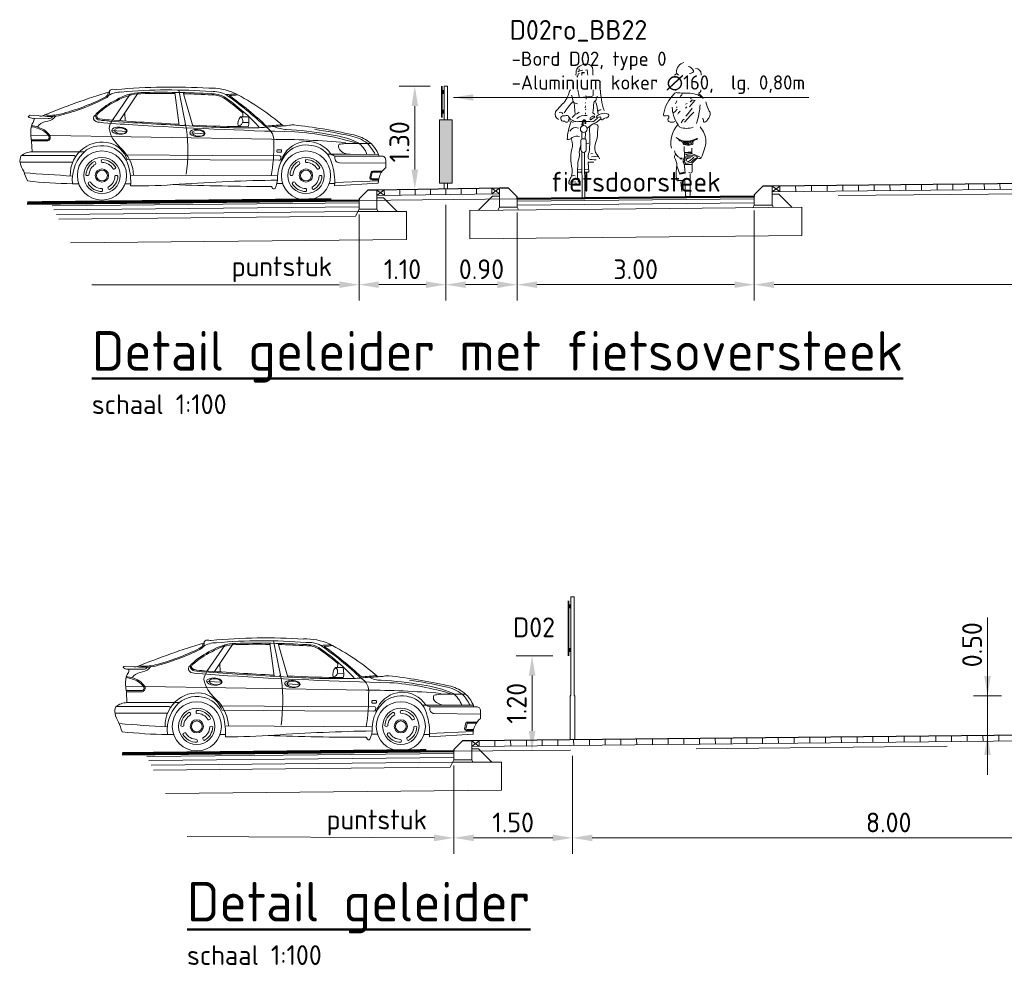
# Model space of a CAD drawing. Header units: metres. Extents: x -699 to 2316, y -1199 to 781.
# Tile 39 of 256: x 408 to 421, y -503 to -491. Entities that reach past the tile are written whole.
import ezdxf
from ezdxf.enums import TextEntityAlignment as Align

# ---------------------------------------------------------------- set-up
doc = ezdxf.new("R2010")
doc.units = ezdxf.units.M
doc.header["$PDMODE"] = 1
doc.linetypes.add('HIDDEN2', pattern=[4.7625, 3.175, -1.5875])
for name, color, linetype, lineweight in [('B-WE-VW-VERKEERSTEKEN_BORD-GD', 252, 'Continuous', 18), ('N-WE-IE-MEUBILAIR_WEGMEUBILAIR_PAAL-GD', 7, 'Continuous', 50), ('N-WE-VH-KANTVERHARDING-GD', 210, 'Continuous', 50), ('N-WE-VV-MARKERING-GD', 170, 'Continuous', 50), ('X-XX-AL-AANKLEDING_VOERTUIGEN-GD', 252, 'Continuous', 18), ('X-XX-AL-M', 7, 'Continuous', 18), ('X-XX-AL-T25', 7, 'Continuous', 25), ('X-XX-AL-T50', 130, 'Continuous', 50)]:
    doc.layers.add(name, color=color, linetype=linetype, lineweight=lineweight)
doc.layers.add('N-WA-VW-VERKEERSTEKEN_GEEL', color=7, linetype='Continuous', lineweight=5, true_color=0xf7b500)
doc.styles.add('NLCS-ISO', font='NLCS-ISO.ttf')
doc.styles.add('NLCS-ISO Standaard', font='NLCS-ISO.ttf')
doc.styles.add('NLCS-ISO-M100-T25', font='NLCS-ISO.ttf', dxfattribs={"height": 0.25})
doc.dimstyles.new('NLCS-M100-T25-PIJL_A_L2_H1', dxfattribs={"dimscale": 0.1, "dimtxt": 2.5, "dimasz": 2.5, "dimexe": 2, "dimexo": 2, "dimgap": 0.7, "dimtad": 1, "dimzin": 0, "dimdsep": 46, "dimtxsty": 'NLCS-ISO-M100-T25', "dimcen": 0, "dimdle": 2, "dimclrd": 256, "dimclre": 256, "dimclrt": 256, "dimadec": 1, "dimazin": 0, "dimtfac": 1, "dimtdec": 3, "dimtofl": 0, "dimtmove": 0, "dimatfit": 3, "dimfxl": 2, "dimtfillclr": 256, "dimtolj": 1, "dimtzin": 0, "dimlwd": -1, "dimlwe": -1, "dimarcsym": 0})
doc.dimstyles.new('NLCS-M100-T25-PIJL_L2_H2', dxfattribs={"dimscale": 0.1, "dimtxt": 2.5, "dimasz": 2.5, "dimexe": 2, "dimexo": 2, "dimgap": 0.7, "dimtad": 1, "dimzin": 0, "dimdsep": 46, "dimtxsty": 'NLCS-ISO-M100-T25', "dimcen": 0, "dimdle": 2, "dimclrd": 256, "dimclre": 256, "dimclrt": 256, "dimazin": 0, "dimtfac": 1, "dimtdec": 3, "dimtofl": 0, "dimtmove": 0, "dimatfit": 3, "dimfxl": 2, "dimfxlon": 1, "dimtfillclr": 256, "dimtolj": 1, "dimtzin": 0, "dimlwd": -1, "dimlwe": -1, "dimarcsym": 0})

# ---------------------------------------------------------------- blocks, each defined once
blk = doc.blocks.new('*D2089')
at = {"layer": 'Defpoints', "color": 0, "transparency": 16777216}
for p in [(415.252, -499.76), (413.752, -499.882), (415.252, -500.999)]:
    blk.add_point(p, dxfattribs=at)
at = {"layer": 'X-XX-AL-M', "transparency": 16777216}
for p, q in [((415.252, -499.96), (415.252, -501.199)), ((413.752, -500.082), (413.752, -501.199)), ((414.002, -500.999), (415.002, -500.999))]:
    blk.add_line(p, q, dxfattribs=at)
for points in [[(414.002, -500.958), (414.002, -501.041), (413.752, -500.999)], [(415.002, -500.958), (415.002, -501.041), (415.252, -500.999)]]:
    blk.add_solid(points, dxfattribs=at)
at = {"layer": 'X-XX-AL-M', "transparency": 16777216, "insert": (414.502, -500.804), "char_height": 0.25, "attachment_point": 5, "style": 'NLCS-ISO-M100-T25'}
blk.add_mtext('\\A1;1.50', dxfattribs=at)
blk = doc.blocks.new('*D2090')
at = {"layer": 'Defpoints', "color": 0, "transparency": 16777216}
for p in [(423.252, -499.676), (415.252, -499.76), (423.252, -500.999)]:
    blk.add_point(p, dxfattribs=at)
at = {"layer": 'X-XX-AL-M', "transparency": 16777216}
for p, q in [((423.252, -499.876), (423.252, -501.199)), ((415.252, -499.96), (415.252, -501.199)), ((415.502, -500.999), (423.002, -500.999))]:
    blk.add_line(p, q, dxfattribs=at)
for points in [[(415.502, -500.958), (415.502, -501.041), (415.252, -500.999)], [(423.002, -500.958), (423.002, -501.041), (423.252, -500.999)]]:
    blk.add_solid(points, dxfattribs=at)
at = {"layer": 'X-XX-AL-M', "transparency": 16777216, "insert": (419.252, -500.804), "char_height": 0.25, "attachment_point": 5, "style": 'NLCS-ISO-M100-T25'}
blk.add_mtext('\\A1;8.00', dxfattribs=at)
blk = doc.blocks.new('007')
at = {"color": 8, "lineweight": 5}
blk.add_line((0, 0), (0, 0.07), dxfattribs=at)
blk = doc.blocks.new('*D2092')
at = {"layer": 'Defpoints', "color": 0, "transparency": 16777216}
for p in [(415.202, -498.696), (414.741, -499.896), (414.741, -499.896)]:
    blk.add_point(p, dxfattribs=at)
at = {"layer": 'X-XX-AL-M', "transparency": 16777216}
for p, q in [((415.002, -498.696), (414.541, -498.696)), ((414.741, -498.946), (414.741, -499.646))]:
    blk.add_line(p, q, dxfattribs=at)
for points in [[(414.7, -498.946), (414.783, -498.946), (414.741, -498.696)], [(414.7, -499.646), (414.783, -499.646), (414.741, -499.896)]]:
    blk.add_solid(points, dxfattribs=at)
at = {"layer": 'X-XX-AL-M', "transparency": 16777216, "insert": (414.546, -499.296), "char_height": 0.25, "attachment_point": 5, "rotation": 90, "style": 'NLCS-ISO-M100-T25'}
blk.add_mtext('\\A1;1.20', dxfattribs=at)
blk = doc.blocks.new('80003001')
for points in [[(0.01, 1.694, 0.224954), (-0.085, 1.633, 0.218026), (-0.065, 1.447, -0.070213)], [(0.01, 1.694, -0.362904), (0.113, 1.652, 0.015093), (0.126, 1.499, -0.568041), (0.078, 1.449, 0.463013), (0.079, 1.42, 0.11132), (0.17, 1.393, -0.31235), (0.213, 1.36, 0.04183), (0.227, 1.247, 0.074826), (0.262, 1.109, 1453.487325)], [(0.058, 1.482, 0.012848), (0.047, 1.622), (0.024, 1.618)], [(-0.073, 1.599, -0.105441), (-0.01, 1.617, -1.362009)], [(-0.052, 1.578), (-0.069, 1.572, 0.16771), (-0.026, 1.472), (0.026, 1.482)], [(-0.005, 1.475, -0.429934), (-0.039, 1.415, -0.021707), (-0.115, 1.4, 0.316506), (-0.181, 1.342, -0.14059), (-0.266, 1.191, 0.032752), (-0.355, 1.09, 0.39656), (-0.315, 0.994, 2.431502)], [(-0.08, 1.406, -0.027944), (-0.057, 1.281, 0.422814), (-0.046, 1.273), (0.097, 1.287, 0.51068), (0.123, 1.314), (0.123, 1.372)], [(-0.046, 1.396, -0.201307), (0.023, 1.389, -0.293478)], [(-0.151, 1.301, -0.014584), (-0.133, 1.221, 0.043832), (-0.247, 1.079, 3.218337)], [(0.141, 1.059), (0.119, 1.081, 0.008797), (0.128, 1.207, -0.226735), (0.143, 1.225, 0.298471), (0.159, 1.25, -0.223663), (0.175, 1.286, -4.108203)], [(-0.133, 1.221, 0.170934), (-0.077, 1.195, 0.38449)], [(0.147, 1.226, -0.087706), (0.176, 1.119, 0.04255), (0.185, 1.068, -2.271623)], [(-0.309, 1.084, -0.322135), (-0.261, 1.068, 1.351223)], [(-0.164, 1.007, -0.168398), (-0.194, 1.042, 0.208056), (-0.221, 1.044, -0.01449), (-0.267, 1.041, 0.431381), (-0.282, 0.989, 0.342036), (-0.238, 0.975, 0.502767), (-0.208, 0.963, 0.321691), (-0.187, 0.992, -0.567898), (-0.163, 1.007, -1.321991)], [(0.177, 1.012), (0.145, 0.986, -0.244623), (0.104, 0.967, 0.016865), (-0.082, 0.967, -0.118708), (-0.136, 0.981), (-0.179, 1.003), (-0.191, 0.979), (-0.162, 0.972), (-0.132, 0.957)], [(-0.087, 1.008, -0.227843), (0.046, 1.045, 0.144244)], [(0.089, 0.99), (0.143, 1.024, 0.561425), (0.116, 1.036, -0.015186), (0.09, 1.019, 0.437223), (0.089, 0.99, -0.83324)], [(0.218, 1.004), (0.172, 0.965, -0.132229), (0.125, 0.944, 0.333695)], [(0.312, 1.062, 0.206679), (0.211, 1.064, 0.115586), (0.164, 1.03, 0.284772), (0.168, 1.018, 0.001883), (0.215, 1.029, 0.077479), (0.228, 0.992, 0.472133), (0.25, 1, -0.166307), (0.294, 1.018, 0.498514), (0.317, 1.06), (0.312, 1.062)], [(0.222, 1.119, 0.151778), (0.18, 1.099, 0.134147)], [(-0.16, 0.962, 0.073428), (-0.207, 0.741, 0.187521), (-0.143, 0.767, -0.191907), (-0.05, 0.779, 2.461001)], [(-0.174, 0.847, -0.408369), (-0.065, 0.884, 0.431027)], [(0.047, 0.886, -0.028217), (0.113, 0.936, -0.34375), (0.184, 0.91, -0.008166), (0.171, 0.76, 0.053344), (0.144, 0.653, 0.087477), (0.152, 0.579, 0.083197), (0.182, 0.536, -0.082582), (0.2, 0.498, -1.052457)], [(0.086, 0.917, 0.177371), (0.076, 0.842, -0.057471), (0.07, 0.583, 0.127258), (0.061, 0.496, 0.0836), (0.16, 0.486, 2.180609)], [(-0.159, 0.754, -0.122303), (-0.141, 0.652, 0.045301), (-0.162, 0.512, 0.055524), (-0.144, 0.367, -0.09123), (-0.151, 0.276, 0.06619), (-0.181, 0.218, 0.323893), (-0.179, 0.177, 0.121836), (-0.091, 0.189, -1.824136), (-0.091, 0.188, -0.254)], [(-0.035, 0.617), (-0.036, 0.721, -0.443605), (-0.013, 0.749), (0.014, 0.749, -0.505348), (0.034, 0.726), (0.034, 0.606, -0.843072), (-0.035, 0.61), (-0.035, 0.617)], [(-0.036, 0.668, 0.016355), (-0.055, 0.582, -0.100875), (-0.06, 0.496, 0.107973), (-0.073, 0.404, 0.025875), (-0.077, 0.252, 20.285035)], [(0.014, 0.58), (0.017, 0.018, -0.965528), (-0.019, 0.016), (-0.02, 0.582)]]:
    blk.add_lwpolyline(points, format="xyb")
for points in [[(-0.056, 1.638), (-0.057, 1.608)], [(0.013, 1.588), (-0.02, 1.588), (-0.027, 1.528)], [(0.011, 1.585), (-0.017, 1.585), (-0.025, 1.53)], [(0.029, 1.3), (0.036, 1.283), (0.035, 1.251)], [(-0.119, 1.211), (-0.106, 1.06), (-0.142, 1.021)], [(0.026, 1.212), (0.021, 1.203)], [(0.024, 1.166), (0.022, 1.144)], [(0.028, 1.129), (0.025, 1.116)], [(-0.088, 1.062), (-0.054, 1.087)], [(0.024, 1.078), (0.025, 1.064)], [(-0.021, 0.756), (-0.022, 0.833)], [(0.026, 0.826), (0.02, 0.745)], [(0.036, 0.689), (0.068, 0.696)], [(0.094, 0.561), (0.112, 0.563)], [(0.099, 0.524), (0.149, 0.525), (0.189, 0.523)], [(0.131, 0.456), (0.058, 0.453), (0.065, 0.329), (0.019, 0.329)], [(-0.152, 0.279), (-0.127, 0.286), (-0.104, 0.284)], [(-0.022, 0.364), (-0.074, 0.366)], [(-0.025, 0.329), (-0.074, 0.329)], [(-0.06, 0.249), (-0.054, 0.225), (-0.057, 0.207), (-0.072, 0.205), (-0.066, 0.211), (-0.059, 0.225), (-0.06, 0.236), (-0.061, 0.252)], [(0.063, 0.366), (0.022, 0.363)], [(-0.183, 0.208), (-0.152, 0.202), (-0.097, 0.208)]]:
    blk.add_lwpolyline(points)
for points in [[(-0.027, 1.531), (-0.03, 1.526), (-0.023, 1.527)], [(0.024, 0.949), (0.023, 0.978), (0.014, 0.99), (-0.005, 0.985), (-0.01, 0.97), (-0.016, 0.942), (-0.015, 0.92), (-0.009, 0.924), (-0.01, 0.956), (-0.003, 0.982), (0.014, 0.981), (0.021, 0.973), (0.02, 0.948)]]:
    blk.add_lwpolyline(points, close=True)
blk.add_lwpolyline([(0.027, 0.946), (0.028, 0.977, 0.668087), (-0.007, 0.984, 0.16058), (-0.018, 0.91), (-0.005, 0.918), (-0.006, 0.96, -1.047019), (0.019, 0.965), (0.018, 0.945)], format="xyb", close=True)
blk.add_circle((0.003, 0.874), 0.0437)
blk = doc.blocks.new('fietster_achter')
for points in [[(-0.05, 1.702, 0.372994), (-0.144, 1.577, 0.503668), (-0.004, 1.537, 150.934799)], [(0.098, 1.627, -0.402545), (0.168, 1.556, -0.204448), (0.134, 1.473, -0.107787), (0.036, 1.411, -0.232599), (-0.004, 1.407, 0.756423)], [(0.002, 1.653, -0.251678), (0.069, 1.599, -0.398814), (0.06, 1.577, -0.187011), (0.02, 1.564, 2.207361)], [(-0.14, 1.565, 0.236676), (-0.192, 1.497, 0.583386), (-0.122, 1.438, -0.497614)], [(-0.156, 1.35, -0.154336), (-0.119, 1.368, 0.021693), (0.077, 1.392, -0.153975), (0.151, 1.377, -0.433195), (0.162, 1.339, -0.162977), (0.143, 1.321, 0.569715), (0.152, 1.296, 0.021653), (0.192, 1.26, -1.283993), (0.184, 1.254, 0.093544), (0.124, 1.295, 0.069195), (-0.003, 1.315, -0.023921), (-0.134, 1.321, 0.290835), (-0.175, 1.305, 0.143139), (-0.305, 1.061, 0.369113), (-0.303, 1.027, -0.046879), (-0.248, 1.03, -0.302343), (-0.241, 1.004, 0.421236), (-0.243, 0.955, 0.24644), (-0.164, 0.958, -4.327813)], [(0.067, 0.884, -0.173851), (-0.102, 0.884, 0.000578), (-0.124, 0.914, -0.07661), (-0.181, 1.031, -0.079973), (-0.197, 1.137, -39.687992)], [(0.156, 1.168, -0.053306), (0.109, 0.933, 2.556335)], [(0.228, 1.207, 0.107816), (0.271, 1.088, -0.189381), (0.28, 1.041, -0.091131), (0.263, 0.999, -0.043732), (0.235, 0.962, -0.167948), (0.21, 0.948, -0.498715), (0.199, 0.958, 0.241276), (0.185, 0.993, 2.413704)], [(-0.127, 0.915, 0.224282), (-0.209, 0.617, 1.028931)], [(0.154, 0.888, -0.165288), (0.229, 0.709, -0.089622), (0.167, 0.495, 0.086704), (0.049, 0.546), (0.048, 0.617)], [(-0.148, 0.754, 0.205807), (-0.003, 0.707, 0.105757), (0.112, 0.743, -0.456483), (0.121, 0.735, 0.023268), (0.076, 0.715, 0.20987), (0.065, 0.702, 0.124642), (0.065, 0.683, -0.545926), (0.045, 0.664, -0.163265), (-0.055, 0.667, 0.038987), (-0.069, 0.696, 0.125271), (-0.103, 0.713), (-0.129, 0.74)], [(-0.047, 0.641), (-0.043, 0.511, -0.034198), (-0.053, 0.486, 0.227614), (-0.058, 0.443, -0.044454), (-0.041, 0.39), (-0.033, 0.302), (-0.104, 0.289), (-0.138, 0.395, 0.132618), (-0.169, 0.501, -0.216367), (-0.156, 0.545, -1.928019)], [(-0.171, 0.584, 0.221629), (-0.095, 0.494), (-0.074, 0.494), (-0.084, 0.481), (-0.1, 0.493)], [(-0.138, 0.398, 0.098289), (-0.141, 0.216, 0.549463), (-0.122, 0.209, -0.073152), (-0.037, 0.205), (-0.031, 0.028, 0.941313), (0.029, 0.026), (0.028, 0.292)], [(0.169, 0.498, -0.325073), (0.139, 0.489, 0.185728), (0.111, 0.488, -0.09132), (0.061, 0.439, 0.488493), (0.055, 0.416), (0.053, 0.321, -0.568599), (0.024, 0.305, -0.009736), (0.01, 0.313, 0.656385)]]:
    blk.add_lwpolyline(points, format="xyb")
for points in [[(-0.072, 1.312), (-0.078, 1.292), (-0.098, 1.273)], [(0.044, 1.251), (0.029, 1.247)], [(-0.14, 1.218), (-0.15, 1.196), (-0.158, 1.178)], [(-0.135, 1.144), (-0.146, 1.135)], [(-0.01, 1.186), (-0.029, 1.175)], [(-0.014, 1.142), (-0.029, 1.124)], [(0.055, 1.125), (0.008, 1.062), (-0.027, 1.025)], [(0.09, 1.225), (0.064, 1.192), (0.021, 1.144)], [(0.085, 1.223), (0.053, 1.232), (0.029, 1.206), (0.054, 1.216)], [(-0.134, 1.112), (-0.166, 1.079), (-0.185, 1.064)], [(-0.099, 1.089), (-0.12, 1.068), (-0.129, 1.051)], [(0.075, 1.075), (0.035, 1.032), (0, 0.993), (-0.044, 0.948)], [(-0.049, 0.985), (-0.062, 0.972), (-0.086, 0.941)], [(-0.059, 0.686), (-0.039, 0.673), (-0.02, 0.667), (-0.027, 0.685), (-0.048, 0.689)], [(-0.058, 0.698), (0.007, 0.7), (0.087, 0.725)], [(0.059, 0.709), (0.047, 0.677), (0.004, 0.664), (0.011, 0.688), (0.041, 0.702), (0.031, 0.685)], [(-0.035, 0.558), (0.04, 0.561), (0.037, 0.547), (-0.029, 0.538), (-0.003, 0.525), (0.043, 0.532), (0.102, 0.517), (0.126, 0.505), (0.086, 0.486), (0.065, 0.467), (0.037, 0.436), (-0.027, 0.427), (-0.049, 0.451), (-0.031, 0.509), (0.049, 0.514), (0.074, 0.5), (0.031, 0.469), (0.003, 0.446), (-0.028, 0.461), (-0.014, 0.482), (0.029, 0.495), (-0.019, 0.495), (0.037, 0.501)], [(-0.045, 0.565), (0.049, 0.571)], [(-0.044, 0.412), (0.031, 0.412), (0.051, 0.413)], [(-0.1, 0.303), (-0.037, 0.316)], [(-0.096, 0.297), (-0.048, 0.311)], [(-0.078, 0.07), (-0.091, 0.193)]]:
    blk.add_lwpolyline(points)
blk.add_circle((-0.006, 0.681), 0.00976)
blk = doc.blocks.new('*D2095')
at = {"layer": 'Defpoints', "color": 0, "transparency": 16777216}
for p in [(413.651, -491.489), (413.258, -492.792), (413.258, -492.792)]:
    blk.add_point(p, dxfattribs=at)
at = {"layer": 'X-XX-AL-M', "transparency": 16777216}
for p, q in [((413.451, -491.489), (413.058, -491.489)), ((413.258, -491.739), (413.258, -492.542))]:
    blk.add_line(p, q, dxfattribs=at)
for points in [[(413.216, -491.739), (413.3, -491.739), (413.258, -491.489)], [(413.216, -492.542), (413.3, -492.542), (413.258, -492.792)]]:
    blk.add_solid(points, dxfattribs=at)
at = {"layer": 'X-XX-AL-M', "transparency": 16777216, "insert": (413.063, -492.192), "char_height": 0.25, "attachment_point": 5, "rotation": 90, "style": 'NLCS-ISO-M100-T25'}
blk.add_mtext('\\A1;1.30', dxfattribs=at)
blk = doc.blocks.new('*D2096')
at = {"layer": 'Defpoints', "color": 0, "transparency": 16777216}
for p in [(413.651, -492.789), (412.552, -492.912), (413.651, -493.999)]:
    blk.add_point(p, dxfattribs=at)
at = {"layer": 'X-XX-AL-M', "transparency": 16777216}
for p, q in [((413.651, -492.989), (413.651, -494.199)), ((412.552, -493.112), (412.552, -494.199)), ((412.802, -493.999), (413.401, -493.999))]:
    blk.add_line(p, q, dxfattribs=at)
for points in [[(412.802, -493.958), (412.802, -494.041), (412.552, -493.999)], [(413.401, -493.958), (413.401, -494.041), (413.651, -493.999)]]:
    blk.add_solid(points, dxfattribs=at)
at = {"layer": 'X-XX-AL-M', "transparency": 16777216, "insert": (413.102, -493.804), "char_height": 0.25, "attachment_point": 5, "style": 'NLCS-ISO-M100-T25'}
blk.add_mtext('\\A1;1.10', dxfattribs=at)
blk = doc.blocks.new('*D2097')
at = {"layer": 'Defpoints', "color": 0, "transparency": 16777216}
for p in [(414.552, -492.888), (417.552, -492.862), (417.552, -493.999)]:
    blk.add_point(p, dxfattribs=at)
at = {"layer": 'X-XX-AL-M', "transparency": 16777216}
for p, q in [((414.552, -493.088), (414.552, -494.199)), ((417.552, -493.062), (417.552, -494.199)), ((414.802, -493.999), (417.302, -493.999))]:
    blk.add_line(p, q, dxfattribs=at)
for points in [[(414.802, -493.958), (414.802, -494.041), (414.552, -493.999)], [(417.302, -493.958), (417.302, -494.041), (417.552, -493.999)]]:
    blk.add_solid(points, dxfattribs=at)
at = {"layer": 'X-XX-AL-M', "transparency": 16777216, "insert": (416.052, -493.804), "char_height": 0.25, "attachment_point": 5, "style": 'NLCS-ISO-M100-T25'}
blk.add_mtext('\\A1;3.00', dxfattribs=at)
blk = doc.blocks.new('*D2098')
at = {"layer": 'Defpoints', "color": 0, "transparency": 16777216}
for p in [(425.052, -492.676), (417.552, -492.862), (425.052, -493.999)]:
    blk.add_point(p, dxfattribs=at)
at = {"layer": 'X-XX-AL-M', "transparency": 16777216}
for p, q in [((425.052, -492.876), (425.052, -494.199)), ((417.552, -493.062), (417.552, -494.199)), ((417.802, -493.999), (424.802, -493.999))]:
    blk.add_line(p, q, dxfattribs=at)
for points in [[(417.802, -493.958), (417.802, -494.041), (417.552, -493.999)], [(424.802, -493.958), (424.802, -494.041), (425.052, -493.999)]]:
    blk.add_solid(points, dxfattribs=at)
at = {"layer": 'X-XX-AL-M', "transparency": 16777216, "insert": (421.302, -493.804), "char_height": 0.25, "attachment_point": 5, "style": 'NLCS-ISO-M100-T25'}
blk.add_mtext('\\A1;7.50', dxfattribs=at)
blk = doc.blocks.new('*D2099')
at = {"layer": 'Defpoints', "color": 0, "transparency": 16777216}
for p in [(413.65, -492.789), (414.552, -492.888), (414.552, -493.999)]:
    blk.add_point(p, dxfattribs=at)
at = {"layer": 'X-XX-AL-M', "transparency": 16777216}
for p, q in [((413.65, -492.989), (413.65, -494.199)), ((414.552, -493.088), (414.552, -494.199)), ((413.9, -493.999), (414.302, -493.999))]:
    blk.add_line(p, q, dxfattribs=at)
for points in [[(413.9, -493.958), (413.9, -494.041), (413.65, -493.999)], [(414.302, -493.958), (414.302, -494.041), (414.552, -493.999)]]:
    blk.add_solid(points, dxfattribs=at)
at = {"layer": 'X-XX-AL-M', "transparency": 16777216, "insert": (414.101, -493.804), "char_height": 0.25, "attachment_point": 5, "style": 'NLCS-ISO-M100-T25'}
blk.add_mtext('\\A1;0.90', dxfattribs=at)
blk = doc.blocks.new('Hatch_013_Side')
for p, q in [((1318, 614), (1318, 628)), ((1327, 637), (1367, 637)), ((1376, 628), (1376, 614)), ((1367, 605), (1327, 605))]:
    blk.add_line(p, q)
for points in [[(2519, 895), (2619, 1393)], [(2440, 935), (2562, 1361)], [(2612, 945), (2668, 1363)], [(3131, 1359), (3366, 1005)], [(3232, 1342), (3457, 1012)], [(1733, 1030), (1732, 959), (1740, 929)], [(1757, 1055), (1836, 1054)], [(1808, 1106), (1809, 1054)], [(3300, 1105), (3296, 1000)], [(4270, 1034), (4462, 1035)], [(4397, 1069), (4497, 1073)], [(1733, 981), (1811, 982)], [(3271, 870), (3465, 880)], [(1447, 770), (4490, 821)], [(2285, 840), (2480, 850)], [(516, 717), (188, 717)], [(4473, 612), (4479, 745)], [(0, 506), (0, 411)], [(54, 556), (638, 557)], [(451, 580), (92, 577)], [(451, 580), (738, 581)], [(1325, 547), (1329, 516)], [(1339, 558), (2187, 564)], [(2222, 508), (1353, 505)], [(2187, 564), (3280, 571)], [(2222, 508), (3271, 515)], [(3812, 611), (4473, 612)], [(3941, 564), (4609, 564)], [(587, 472), (0, 466)], [(3961, 478), (4625, 478)], [(1370, 307), (3232, 317)], [(93, 244), (645, 222)], [(95, 213), (647, 179)], [(645, 208), (716, 208)], [(1304, 212), (1378, 212)], [(3226, 207), (3297, 207)], [(3883, 207), (3962, 207)]]:
    blk.add_lwpolyline(points)
for points in [[(3495, 1380, 0.348032), (3552, 1284, 0.052909), (4113, 1074, 0.102788), (4342, 1066, 0.102788)], [(1893, 1344, 0.020094), (2022, 1336, 0.033417), (1513, 922, 0.014038), (1297, 938)], [(1870, 1332, 0.016821), (1979, 1323, 0.030924), (1508, 937, 0.012628), (1313, 952, 0.012628)], [(2558, 1346, 0.008352), (2200, 1331, 0.185646), (2011, 1265, 0.025966), (1808, 1106, 0.025966)], [(3496, 1014, 0.029394), (3618, 1029, 0.31927), (3656, 1057, 0.291902), (3643, 1092, 0.077813), (3401, 1256, 0.132437), (3096, 1346, 0.010017), (2666, 1348, 0.010017)], [(3509, 1364, 0.297025), (3558, 1297, 0.052967), (4117, 1088, 0.091873), (4316, 1077, 0.091873)], [(2614, 960, 0.005189), (3496, 1014)], [(1740, 929, 0.015022), (2445, 950)], [(2531, 955, 0.000259), (2543, 956)], [(4482, 942, 0.106983), (4321, 887, 0.116698), (4249, 815, 0.496099), (4276, 749), (4480, 749)], [(4485, 928, 0.107653), (4329, 875, 0.116356), (4261, 808, 0.477133), (4278, 764), (4483, 764)], [(92, 257), (171, 257, 0.346589), (203, 281), (185, 354, 0.192341), (165, 366), (44, 366)], [(89, 271), (172, 271, 0.298216), (188, 281), (171, 348, 0.138135), (163, 352), (54, 352)]]:
    blk.add_lwpolyline(points, format="xyb")
blk.add_lwpolyline([(3497, 1000, 0.029158), (3620, 1014, 0.316082), (3669, 1053, 0.291348), (3653, 1102, 0.077459), (3407, 1269, 0.132108), (3096, 1361, 0.020891), (2199, 1345, 0.184471), (2002, 1276, 0.05316), (1604, 928), (1607, 915), (1645, 915, 0.019152), (2544, 942, 0.005603)], format="xyb", close=True)
for centre, radius in [((1009, 311), 311), ((1009, 311), 230), ((3590, 311), 311), ((3590, 311), 230), ((1009, 311), 84.1), ((1009, 311), 68.5), ((3590, 311), 84.1), ((3590, 311), 68.5)]:
    blk.add_circle(centre, radius)
for centre, radius, start, end in [((2212, 671), 746, 87.9311, 113.6579), ((2180, 1026), 347, 85.3506, 117.1166), ((2751, -5344), 6738, 84.9362, 94.6226), ((2715, -5916), 7347, 84.5726, 93.7122), ((3421, 1425), 28.9, 246.5143, 300.6673), ((3454, 1355), 48.6, 31.0944, 111.3794), ((3359, -1450), 3155, 117.2872, 130.8027), ((3353, 1087), 281, 56.7661, 91.4328), ((1091, -6717), 8435, 67.3307, 73.4454), ((1753, 1035), 20.6, 79.2281, 194.3027), ((1875, 1002), 66.9, 130.3174, 250.9862), ((1741, 968), 129, 342.9488, 42.2477), ((3280, 879), 222, 7.1512, 36.8136), ((3627, 1061), 76.7, 266.2714, 333.1761), ((3647, 1036), 49.2, 348.9991, 64.733), ((4293, 1138), 139, 212.9297, 262.6973), ((4263, 1093), 60.1, 214.9607, 276.2402), ((4252, 800), 202, 47.3508, 83.3746), ((4365, 1154), 90.6, 255.303, 290.6869), ((4540, 1028), 91.3, 175.6146, 210.9322), ((4467, 1117), 82.7, 266.6518, 312.2896), ((4492, 1037), 36.4, 32.1149, 82.4593), ((1976, -6242), 7239, 96.4636, 102.351), ((1889, -5812), 6780, 98.3861, 102.294), ((1458, -3120), 4019, 92.8441, 100.2714), ((-339, 59009), 58165, 271.46517, 273.48689), ((1180, 822), 130, 72.692, 98.6833), ((1304, 1414), 475, 259.6784, 269.1723), ((1251, 1262), 368, 271.0734, 296.0687), ((1611, 751), 197, 119.8011, 188.6779), ((1302, -2619), 3547, 85.0742, 86.5877), ((1904, 723), 221, 99.7866, 103.4354), ((4785, 629), 2282, 173.2997, 187.625), ((2646, 10952), 10015, 273.1656, 275.5951), ((3153, 959), 350, 328.1009, 351.4175), ((4351, 904), 58, 21.1196, 49.1323), ((4382, 915), 103, 2.8151, 39.2929), ((4001, 851), 490, 347.5463, 8.1687), ((442, 441), 375, 123.5078, 162.1521), ((534, 317), 502, 100.1633, 126.7979), ((510, 333), 503, 99.4534, 123.1658), ((880, -438), 1280, 96.2122, 114.5331), ((1346, -2417), 3286, 93.4543, 107.5044), ((1453, -10175), 10944, 90.0308, 94.951), ((2641, 1362), 1001, 312.1306, 323.9902), ((713, 276), 654, 137.2057, 152.5494), ((524, 482), 301, 125.6658, 161.3229), ((457, 749), 169, 267.9346, 320.1601), ((640, 1326), 622, 258.4374, 265.3161), ((534, 676), 63.5, 326.4416, 28.9733), ((964, 405), 287, 104.2791, 165.6718), ((989, 390), 352, 27.2525, 147.0399), ((1001, 334), 364, 55.5771, 107.2346), ((911, 284), 459, 0.4265, 49.9299), ((1327, 628), 9.03, 90, 180), ((1367, 628), 9.03, 0, 90), ((3538, 671), 2122, 178.6562, 189.8691), ((3604, 332), 364, 118.2129, 164.1998), ((3584, 404), 332, 107.1561, 160.4178), ((3591, 309), 379, 59.4242, 114.7997), ((3587, 344), 390, 53.5061, 104.9939), ((3481, 258), 484, 353.9921, 51.2493), ((3579, 323), 412, 357.5763, 54.4485), ((48, 509), 47.7, 82.1798, 183.4217), ((583, 532), 60.6, 273.5872, 24.442), ((586, 756), 205, 284.6748, 301.7385), ((1009, 311), 202, 90, 150), ((991, 494), 25.5, 313.5232, 46.4768), ((908, 374), 432, 14.056, 24.1723), ((1327, 614), 9.03, 180, 270), ((1340, 541), 16.3, 92.0729, 157.8651), ((1348, 527), 22.3, 211.7094, 281.0679), ((1367, 614), 9.03, 270, 0), ((3706, 283), 518, 139.3774, 176.2575), ((3277, 553), 18.5, 34.0372, 79.5725), ((3590, 311), 202, 90, 150), ((3573, 494), 25.5, 313.5232, 46.4768), ((3943, 547), 17, 96.3392, 186.3326), ((4472, 393), 218, 49.2517, 89.9283), ((4496, 503), 131, 346.548, 25.1409), ((-153, 216), 247, 359.3691, 51.9512), ((1380, 232), 735, 160.6662, 184.1317), ((860, 419), 26.9, 196.552, 283.448), ((1009, 311), 165, 90, 150), ((1113, 464), 26.9, 108.4851, 195.381), ((1009, 311), 165, 1.9331, 61.9331), ((1009, 311), 202, 1.9331, 61.9331), ((4099, 216), 873, 165.7139, 182.3823), ((3441, 419), 26.9, 196.552, 283.448), ((3590, 311), 165, 90, 150), ((3694, 464), 26.9, 108.4851, 195.381), ((3590, 311), 165, 1.9331, 61.9331), ((3590, 311), 202, 1.9331, 61.9331), ((4387, 506), 238, 323.6823, 351.9993), ((826, 285), 26.9, 48.4851, 135.381), ((1009, 311), 202, 181.9331, 241.9331), ((1009, 311), 165, 181.9331, 241.9331), ((1192, 335), 25.5, 225.4563, 318.4098), ((1669, 279), 299, 178.4098, 206.0952), ((939, -24609), 24866, 86.1412, 89.003), ((3408, 285), 26.9, 48.4851, 135.381), ((3590, 311), 202, 181.9331, 241.9331), ((3590, 311), 165, 181.9331, 241.9331), ((3773, 335), 25.5, 225.4563, 318.4098), ((2116, 32672), 32420, 273.265, 274.3455), ((1282, 1521), 3494, 338.5375, 340.6775), ((907, 157), 25.5, 285.4563, 18.4098), ((1029, 127), 26.9, 136.552, 223.448), ((1009, 311), 165, 270, 330), ((1009, 311), 202, 270, 330), ((1159, 204), 25.5, 13.5232, 106.4768), ((1416, 163), 21.9, 225.733, 349.8762), ((1451, 159), 13.3, 84.7663, 179.7322), ((1361, 37871), 37699, 270.1379, 272.0173), ((3176, 7430), 7251, 265.5353, 270.3989), ((3489, 157), 25.5, 285.4563, 18.4098), ((3610, 127), 26.9, 136.552, 223.448), ((3590, 311), 165, 270, 330), ((3590, 311), 202, 270, 330), ((3741, 204), 25.5, 13.5232, 106.4768), ((3888, 6113), 5906, 270.7167, 276.2773)]:
    blk.add_arc(centre, radius, start, end)
for centre, major_axis, ratio in [((2382, 848), (-97.5, -5.6), 0.466135), ((2369, 846), (-76.7, -7.1), 0.490045), ((3368, 878), (-97.5, -5.6), 0.466135), ((3355, 875), (-76.7, -7.1), 0.490045)]:
    blk.add_ellipse(centre, major_axis=major_axis, ratio=ratio)

msp = doc.modelspace()

# ---------------------------------------------------------------- hatches: boundary and pattern name
at = {"layer": 'N-WA-VW-VERKEERSTEKEN_GEEL'}
h = msp.add_hatch(color=256, dxfattribs=at)
h.dxf.hatch_style = 1
h.paths.add_polyline_path([(413.5706, -492.7136), (413.7306, -492.7136), (413.7306, -491.9136), (413.5706, -491.9136)])

# ---------------------------------------------------------------- linework, layer by layer
at = {"layer": 'B-WE-VW-VERKEERSTEKEN_BORD-GD'}
msp.add_lwpolyline([(413.5706, -492.7136), (413.7306, -492.7136), (413.7306, -491.9136), (413.5706, -491.9136)], close=True, dxfattribs=at)
at = {"layer": 'N-WE-IE-MEUBILAIR_WEGMEUBILAIR_PAAL-GD', "lineweight": 18}
for p, q in [((413.6706, -491.4886), (413.6306, -491.4886)), ((415.2325, -497.9491), (415.2725, -497.9491))]:
    msp.add_line(p, q, dxfattribs=at)
at = {"layer": 'N-WE-IE-MEUBILAIR_WEGMEUBILAIR_PAAL-GD', "lineweight": 18, "const_width": 0.02, "flags": 128}
for points in [[(413.6006, -491.8855), (413.6006, -491.4855)], [(413.6206, -491.5355), (413.6206, -491.5855)], [(413.6206, -491.8355), (413.6206, -491.7855)], [(415.2025, -498.696), (415.2025, -497.996)], [(415.2225, -498.046), (415.2225, -498.096)], [(415.2225, -498.646), (415.2225, -498.596)]]:
    msp.add_lwpolyline(points, dxfattribs=at)
at = {"layer": 'N-WE-IE-MEUBILAIR_WEGMEUBILAIR_PAAL-GD', "lineweight": 18, "flags": 128}
for points in [[(413.6306, -491.4886), (413.6306, -491.9136)], [(413.6706, -491.9136), (413.6706, -491.4886)], [(413.6306, -492.7136), (413.6306, -492.7886)], [(413.6706, -492.7886), (413.6706, -492.7136)], [(415.2225, -499.7605), (415.2225, -499.2044), (415.2325, -499.1944), (415.2325, -497.9491)], [(415.2725, -497.9491), (415.2725, -499.1944), (415.2825, -499.2044), (415.2825, -499.7596)]]:
    msp.add_lwpolyline(points, dxfattribs=at)
at = {"layer": 'N-WE-VH-KANTVERHARDING-GD', "color": 8, "lineweight": 9}
for p, q in [((426.3275, -492.6624), (417.7775, -492.7524)), ((412.7775, -492.8724), (412.872, -492.8009)), ((414.3275, -492.8479), (412.7775, -492.8724)), ((414.3275, -492.7779), (412.7776, -492.8024)), ((412.8731, -492.8709), (412.7776, -492.8024)), ((414.233, -492.7794), (414.3275, -492.8479)), ((414.2341, -492.8494), (414.3275, -492.7779)), ((426.3275, -492.7324), (417.7775, -492.8224)), ((417.7775, -492.8224), (417.8764, -492.7514)), ((417.7775, -492.7524), (417.8771, -492.8214)), ((412.5525, -492.9624), (408.6685, -493.0012)), ((417.5525, -492.9124), (414.5525, -492.9424)), ((417.5525, -492.9624), (414.5525, -492.9924)), ((412.5525, -493.0124), (408.6936, -493.051)), ((412.5372, -493.0726), (408.7238, -493.1107)), ((412.5525, -493.0424), (412.5073, -493.1329)), ((412.5372, -493.0726), (413.1525, -493.0726)), ((412.7775, -493.0424), (412.7926, -493.0726)), ((413.1525, -493.0726), (413.1525, -493.4264)), ((418.1525, -493.0204), (413.9525, -493.0624)), ((413.9525, -493.0579), (413.9525, -493.4139)), ((414.3275, -493.0179), (414.3093, -493.0543)), ((414.5525, -493.0179), (414.5694, -493.0517)), ((417.5525, -492.9924), (417.5354, -493.0266)), ((417.7775, -492.9924), (417.7933, -493.024)), ((418.1525, -493.0204), (418.1525, -493.3764)), ((412.5073, -493.1329), (408.7539, -493.1704)), ((413.1525, -493.4264), (408.9023, -493.4689)), ((418.1525, -493.3764), (413.9525, -493.4184)), ((424.5275, -499.6624), (413.9775, -499.7724)), ((424.5275, -499.7324), (413.9775, -499.8424)), ((413.9775, -499.8424), (414.072, -499.7714)), ((414.0731, -499.8414), (413.9775, -499.7724)), ((413.7525, -499.9324), (409.8663, -499.9713)), ((413.7525, -499.9824), (409.8914, -500.021)), ((413.7372, -500.0426), (409.9215, -500.0807)), ((413.7525, -500.0124), (413.7073, -500.1029)), ((413.7372, -500.0426), (414.3525, -500.0426)), ((413.9775, -500.0124), (413.9926, -500.0426)), ((414.3525, -500.0426), (414.3525, -500.3964)), ((413.7073, -500.1029), (409.9517, -500.1404)), ((414.3525, -500.3964), (410.1023, -500.4389))]:
    msp.add_line(p, q, dxfattribs=at)
at = {"layer": 'N-WE-VH-KANTVERHARDING-GD', "color": 8, "linetype": 'HIDDEN2', "lineweight": 5}
for p, q in [((426.5525, -492.7924), (417.5525, -492.8824)), ((414.5525, -492.9124), (412.5525, -492.9324)), ((424.7525, -499.7924), (413.7525, -499.9024))]:
    msp.add_line(p, q, dxfattribs=at)
at = {"layer": 'N-WE-VH-KANTVERHARDING-GD'}
for p, q in [((412.5525, -492.9324), (408.3562, -492.9744)), ((417.5525, -492.8824), (414.5525, -492.9124)), ((413.7525, -499.9024), (409.5562, -499.9444))]:
    msp.add_line(p, q, dxfattribs=at)
at = {"layer": 'N-WE-VH-KANTVERHARDING-GD', "lineweight": 25}
for p, q in [((424.5275, -499.6624), (413.9775, -499.7724)), ((413.8625, -499.7724), (413.7525, -499.8824)), ((413.9776, -499.7724), (413.8625, -499.7724)), ((413.7525, -499.8824), (413.7525, -499.9024))]:
    msp.add_line(p, q, dxfattribs=at)
at = {"layer": 'N-WE-VH-KANTVERHARDING-GD', "lineweight": 25, "flags": 128}
for points in [[(426.5525, -492.7924), (426.5525, -492.7724), (426.4425, -492.6624), (426.3275, -492.6624), (417.7775, -492.7524), (417.6625, -492.7524), (417.5525, -492.8624), (417.5525, -492.8824)], [(414.5525, -492.9124), (414.5525, -492.8879), (414.4425, -492.7779), (414.3275, -492.7779), (412.7776, -492.8024), (412.6625, -492.8024), (412.5525, -492.9124), (412.5525, -492.9324)]]:
    msp.add_lwpolyline(points, dxfattribs=at)
at = {"layer": 'N-WE-VH-KANTVERHARDING-GD', "color": 8, "lineweight": 9}
for points in [[(412.7775, -492.8024), (412.7775, -493.0424), (412.5525, -493.0424), (412.5525, -492.9124), (412.6625, -492.8024)], [(414.3275, -492.7779), (414.3275, -493.0179), (414.5525, -493.0179), (414.5525, -492.8879), (414.4425, -492.7779)], [(417.7775, -492.7524), (417.7775, -492.9924), (417.5525, -492.9924), (417.5525, -492.8624), (417.6625, -492.7524)], [(413.9775, -499.7724), (413.9775, -500.0124), (413.7525, -500.0124), (413.7525, -499.8824), (413.8625, -499.7724)]]:
    msp.add_lwpolyline(points, close=True, dxfattribs=at)
at = {"layer": 'N-WE-VH-KANTVERHARDING-GD', "color": 8, "lineweight": 9, "flags": 128}
for points in [[(418.0328, -493.0216), (417.8636, -492.8524), (417.7775, -492.8524)], [(413.0336, -493.0724), (412.8636, -492.9024), (412.7775, -492.9024)], [(414.0625, -493.0568), (414.2414, -492.8779), (414.3275, -492.8779)], [(414.2336, -500.0424), (414.0636, -499.8724), (413.9775, -499.8724)]]:
    msp.add_lwpolyline(points, dxfattribs=at)
at = {"layer": 'N-WE-VV-MARKERING-GD', "color": 8, "lineweight": 5, "const_width": 0.02}
for points in [[(412.2019, -492.9159), (408.3562, -492.9544)], [(413.4019, -499.8859), (409.5562, -499.9244)]]:
    msp.add_lwpolyline(points, dxfattribs=at)
at = {"layer": 'X-XX-AL-M'}
for p, q in [((412.3025, -493.9994), (409.1723, -493.9994)), ((420.5025, -500.2002), (420.5025, -498.2102)), ((420.3274, -499.2002), (420.6775, -499.2002)), ((420.5025, -499.9502), (420.5025, -500.2002)), ((413.5025, -500.9994), (410.3764, -500.9819))]:
    msp.add_line(p, q, dxfattribs=at)
for points in [[(412.3025, -493.9578), (412.3025, -494.0411), (412.5525, -493.9994)], [(420.4608, -498.9502), (420.5441, -498.9502), (420.5025, -499.2002)], [(420.4608, -499.9502), (420.5441, -499.9502), (420.5025, -499.7002)], [(413.5025, -500.9578), (413.5025, -501.0411), (413.7525, -500.9994)]]:
    msp.add_solid(points, dxfattribs=at)

# ---------------------------------------------------------------- block references
at = {"layer": 'N-WE-VH-KANTVERHARDING-GD', "color": 8, "lineweight": 9}
for p, rotation in [((420.0639, -492.7283), 180.6030911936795), ((420.2627, -492.7262), 180.6030911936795), ((420.4616, -492.7241), 180.6030911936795), ((420.6605, -492.7221), 180.6030911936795), ((412.872, -492.8009), 180.905567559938), ((413.0665, -492.7978), 180.905567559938), ((413.2609, -492.7948), 180.905567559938), ((413.4553, -492.7917), 180.905567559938), ((413.6497, -492.7886), 180.905567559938), ((413.8442, -492.7855), 180.905567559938), ((414.0386, -492.7825), 180.905567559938), ((414.233, -492.7794), 180.905567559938), ((417.8764, -492.7514), 180.6030911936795), ((418.0753, -492.7493), 180.6030911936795), ((418.2741, -492.7472), 180.6030911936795), ((418.473, -492.7451), 180.6030911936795), ((418.6718, -492.743), 180.6030911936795), ((418.8707, -492.7409), 180.6030911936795), ((419.0696, -492.7388), 180.6030911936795), ((419.2684, -492.7367), 180.6030911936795), ((419.4673, -492.7346), 180.6030911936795), ((419.6662, -492.7325), 180.6030911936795), ((419.865, -492.7304), 180.6030911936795), ((420.6445, -499.7029), 180.5973751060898), ((414.072, -499.7714), 180.8998514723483), ((414.2712, -499.7693), 180.5973751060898), ((414.4704, -499.7673), 180.5973751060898), ((414.6695, -499.7652), 180.5973751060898), ((414.8687, -499.7631), 180.5973751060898), ((415.0679, -499.761), 180.5973751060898), ((415.267, -499.759), 180.5973751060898), ((415.4662, -499.7569), 180.5973751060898), ((415.6654, -499.7548), 180.5973751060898), ((415.8645, -499.7527), 180.5973751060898), ((416.0637, -499.7506), 180.5973751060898), ((416.2629, -499.7486), 180.5973751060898), ((416.462, -499.7465), 180.5973751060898), ((416.6612, -499.7444), 180.5973751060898), ((416.8604, -499.7423), 180.5973751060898), ((417.0595, -499.7403), 180.5973751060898), ((417.2587, -499.7382), 180.5973751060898), ((417.4578, -499.7361), 180.5973751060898), ((417.657, -499.734), 180.5973751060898), ((417.8562, -499.732), 180.5973751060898), ((418.0553, -499.7299), 180.5973751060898), ((418.2545, -499.7278), 180.5973751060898), ((418.4537, -499.7257), 180.5973751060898), ((418.6528, -499.7237), 180.5973751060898), ((418.852, -499.7216), 180.5973751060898), ((419.0512, -499.7195), 180.5973751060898), ((419.2503, -499.7174), 180.5973751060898), ((419.4495, -499.7153), 180.5973751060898), ((419.6487, -499.7133), 180.5973751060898), ((419.8478, -499.7112), 180.5973751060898), ((420.047, -499.7091), 180.5973751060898), ((420.2462, -499.707), 180.5973751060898), ((420.4453, -499.705), 180.5973751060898)]:
    msp.add_blockref('007', p, dxfattribs=dict(at, rotation=rotation))
at = {"layer": 'X-XX-AL-AANKLEDING_VOERTUIGEN-GD'}
for name, p in [('80003001', (415.3925, -492.904)), ('fietster_achter', (416.7124, -492.8908))]:
    msp.add_blockref(name, p, dxfattribs=at)
at = {"layer": 'X-XX-AL-AANKLEDING_VOERTUIGEN-GD', "xscale": -0.001000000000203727, "yscale": 0.001000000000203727, "zscale": 0.001000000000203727}
for p in [(412.8902, -492.929), (414.0902, -499.899)]:
    msp.add_blockref('Hatch_013_Side', p, dxfattribs=at)

# ---------------------------------------------------------------- texts
at = {"layer": 'X-XX-AL-M', "style": 'NLCS-ISO Standaard'}
msp.add_text('D02ro_BB22', height=0.25, dxfattribs=at).set_placement((414.458, -490.9006))
at = {"layer": 'X-XX-AL-M', "char_height": 0.25, "attachment_point": 5, "style": 'NLCS-ISO-M100-T25'}
for insert in [(411.5771, -493.8044), (412.7771, -500.8044)]:
    msp.add_mtext('\\A1;puntstuk', dxfattribs=dict(at, insert=insert))
at = {"layer": 'X-XX-AL-M', "insert": (420.3075, -498.5552), "char_height": 0.25, "attachment_point": 5, "rotation": 90, "style": 'NLCS-ISO-M100-T25'}
msp.add_mtext('\\A1;0.50', dxfattribs=at)
at = {"layer": 'X-XX-AL-T25', "style": 'NLCS-ISO'}
msp.add_text('fietsdoorsteek', height=0.25, dxfattribs=at).set_placement((416.0525, -492.8974), align=Align.BOTTOM_CENTER)
for s, p in [('schaal 1:100', (409.1723, -495.6373)), ('D02', (414.4996, -498.4603)), ('schaal 1:100', (410.3764, -502.6073))]:
    msp.add_text(s, height=0.25, dxfattribs=at).set_placement(p)
at = {"layer": 'X-XX-AL-T50', "style": 'NLCS-ISO'}
for s, p in [('%%UDetail geleider met fietsoversteek', (409.1723, -495.0873)), ('%%UDetail geleider', (410.3764, -502.0573))]:
    msp.add_text(s, height=0.5, dxfattribs=at).set_placement(p)

# ---------------------------------------------------------------- dimensions: what is measured, and where the dimension line sits
at = {"layer": 'X-XX-AL-M'}
for base, p1, p2, picture, middle in [((413.2578, -492.7917), (413.6506, -491.4886), (413.2578, -492.7917), '*D2095', (413.2578, -492.1917)), ((414.7414, -499.896), (415.2025, -498.696), (414.7414, -499.896), '*D2092', (414.7414, -499.296))]:
    dim = msp.add_linear_dim(base=base, p1=p1, p2=p2, angle=90, dimstyle='NLCS-M100-T25-PIJL_A_L2_H1', dxfattribs=at)
    dim.commit()
    dim.dimension.update_dxf_attribs({"geometry": picture, "text_midpoint": middle, "dimtype": 160})
for base, p1, p2, picture, middle in [((425.0525, -493.9994), (417.5525, -492.8624), (425.0525, -492.6758), '*D2098', (421.3025, -493.8044)), ((417.5525, -493.9994), (414.5525, -492.8879), (417.5525, -492.8624), '*D2097', (416.0525, -493.8044)), ((423.2525, -500.9994), (415.2525, -499.76), (423.2525, -499.6758), '*D2090', (419.2525, -500.8044))]:
    dim = msp.add_linear_dim(base=base, p1=p1, p2=p2, dimstyle='NLCS-M100-T25-PIJL_A_L2_H1', override={"dimtmove": 1}, dxfattribs=at)
    dim.commit()
    dim.dimension.update_dxf_attribs({"geometry": picture, "text_midpoint": middle})
for base, p1, p2, picture, middle in [((413.6506, -493.9994), (412.5525, -492.9124), (413.6506, -492.7886), '*D2096', (413.1015, -493.8044)), ((414.5525, -493.9994), (413.6497, -492.7886), (414.5525, -492.8879), '*D2099', (414.1011, -493.8044)), ((415.2525, -500.9994), (413.7525, -499.8824), (415.2525, -499.76), '*D2089', (414.5025, -500.8044))]:
    dim = msp.add_linear_dim(base=base, p1=p1, p2=p2, dimstyle='NLCS-M100-T25-PIJL_A_L2_H1', dxfattribs=at)
    dim.commit()
    dim.dimension.update_dxf_attribs({"geometry": picture, "text_midpoint": middle})

# ---------------------------------------------------------------- leaders
msp.add_leader([(413.7464, -491.6299), (418.2409, -491.6299)], dimstyle='NLCS-M100-T25-PIJL_L2_H2', dxfattribs=at)

# ---------------------------------------------------------------- next in the draw order: texts
at = {"layer": 'X-XX-AL-M', "insert": (414.483, -491.3506), "char_height": 0.18, "width": 3.76272, "attachment_point": 1, "style": 'NLCS-ISO Standaard', "bg_fill": 3, "box_fill_scale": 1, "bg_fill_color": 256, "bg_fill_transparency": 0}
msp.add_mtext('-Aluminium koker ∅160,  lg. 0,80m', dxfattribs=at)

# ---------------------------------------------------------------- next in the draw order: texts
at = {"layer": 'X-XX-AL-M', "insert": (414.483, -491.0506), "char_height": 0.18, "width": 2.035125, "attachment_point": 1, "style": 'NLCS-ISO Standaard'}
msp.add_mtext('-Bord D02, type 0', dxfattribs=at)

doc.saveas('drawing.dxf')
